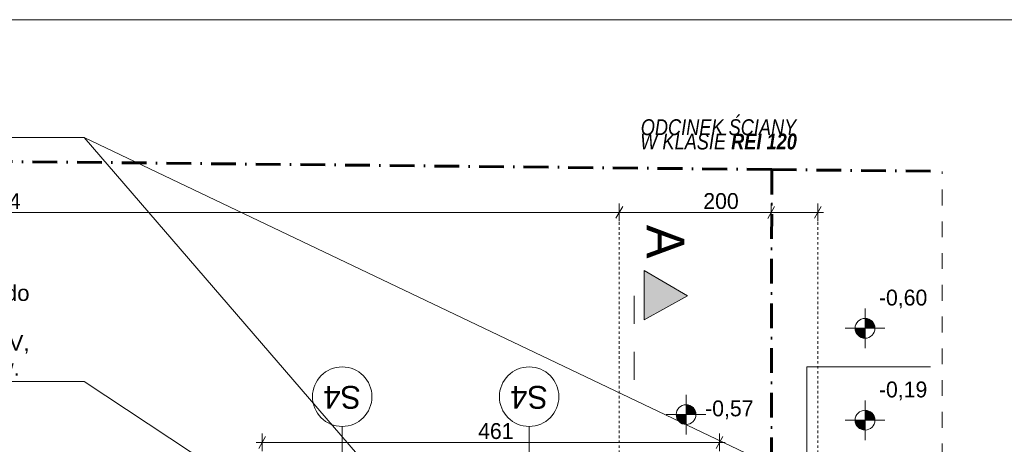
# Model space of a CAD drawing. Extents: x -613240 to -325500, y -25863 to 152403.
# Tile 75 of 254: x -422319 to -412394, y 39622 to 43903. Entities that reach past the tile are written whole.
import ezdxf

# ---------------------------------------------------------------- set-up
doc = ezdxf.new("R2010")
doc.units = 0
doc.header["$MEASUREMENT"] = 0
for name, pattern in [('Dashed', [564.444447, 282.222223, -282.222223]), ('Hidden Line', [50, 25, -25]), ('Kreski i kropki', [450, 250, -100, 0, -100]), ('Przerywana', [320, 160, -160])]:
    doc.linetypes.add(name, pattern=pattern)
for name, color, linetype in [('A-Opisy', 7, 'Continuous'), ('Arch opisy', 7, 'Continuous'), ('INWENT RZĘDNE', 7, 'Continuous'), ('INWENT WYMIARY', 7, 'Continuous')]:
    doc.layers.add(name, color=color, linetype=linetype)
for name, color, linetype, lineweight in [('A-Opisy_Nr_Pióra__21', 7, 'Continuous', 9), ('Arch opisy_Nr_Pióra__1', 7, 'Continuous', 25), ('Arch opisy_Nr_Pióra__21', 7, 'Continuous', 9), ('ARCH TABELA_Nr_Pióra__21', 7, 'Continuous', 9), ('Arch wymiary_Nr_Pióra__21', 7, 'Continuous', 9), ('INWENT KONST. DREWNIANA_Nr_Pióra__20', 1, 'Continuous', 60), ('INWENT OPISY_Nr_Pióra__21', 7, 'Continuous', 9), ('INWENT OPISY_Nr_Pióra__41', 7, 'Continuous', 15), ('INWENT RZĘDNE_Nr_Pióra__21', 7, 'Continuous', 9), ('INWENT WYMIARY_Nr_Pióra__21', 7, 'Continuous', 9), ('Istniejące schody_Nr_Pióra__5', 7, 'Continuous', 13)]:
    doc.layers.add(name, color=color, linetype=linetype, lineweight=lineweight)
doc.styles.add('GENERATED_STYLE_1', font='txt')
doc.styles.add('GENERATED_STYLE_12', font='arial.ttf')
doc.styles.add('GENERATED_STYLE_2', font='txt')
doc.styles.add('GENERATED_STYLE_5', font='txt')
doc.dimstyles.new('GENERATED_STYLE__1', dxfattribs={"dimtxt": 160.000002, "dimasz": 91.2, "dimexe": 0.18, "dimexo": 0, "dimgap": 0.09, "dimtad": 1, "dimtih": 1, "dimtoh": 1, "dimdec": 0, "dimlfac": 0.1, "dimzin": 0, "dimdsep": 46, "dimtxsty": 'GENERATED_STYLE_1', "dimblk": 'ARROWHEAD_2', "dimblk1": 'ARROWHEAD_2', "dimblk2": 'ARROWHEAD_2', "dimcen": 0.09, "dimclrd": 7, "dimclre": 7, "dimclrt": 7, "dimazin": 0, "dimtfac": 1, "dimtdec": 4, "dimtmove": 2, "dimatfit": 3, "dimfxl": 0, "dimtolj": 1, "dimtzin": 0, "dimarcsym": 0})
doc.dimstyles.new('GENERATED_STYLE__2', dxfattribs={"dimtxt": 160.000002, "dimasz": 91.2, "dimexe": 0.18, "dimexo": 0, "dimgap": 0.09, "dimtad": 1, "dimtih": 1, "dimtoh": 1, "dimdec": 0, "dimlfac": 0.1, "dimzin": 0, "dimdsep": 46, "dimtxsty": 'GENERATED_STYLE_1', "dimblk": 'ARROWHEAD_2', "dimblk1": 'ARROWHEAD_2', "dimblk2": 'ARROWHEAD_2', "dimcen": 0.09, "dimclrd": 7, "dimclre": 7, "dimclrt": 7, "dimazin": 0, "dimtfac": 1, "dimtdec": 4, "dimtmove": 0, "dimatfit": 3, "dimfxl": 0, "dimtolj": 1, "dimtzin": 0, "dimarcsym": 0})

# ---------------------------------------------------------------- blocks, each defined once
blk = doc.blocks.new('Linia_15', base_point=(-421669.9, 40256.8))
at = {"layer": 'A-Opisy_Nr_Pióra__21', "linetype": 'Continuous'}
blk.add_hatch(color=256, dxfattribs=at).paths.add_polyline_path([(-419704.6, 38998.5), (-419709.2, 39021.5), (-419722.2, 39041), (-419741.7, 39054), (-419764.6, 39058.5), (-419787.6, 39054), (-419807, 39041), (-419820.1, 39021.5), (-419824.6, 38998.5), (-419820.1, 38975.6), (-419807, 38956.1), (-419787.6, 38943.1), (-419764.6, 38938.5), (-419741.7, 38943.1), (-419722.2, 38956.1), (-419709.2, 38975.6)], flags=0)
blk.add_line((-421669.9, 40256.8), (-419814.7, 39031.6), dxfattribs=at)
blk.add_circle((-419764.6, 38998.5), 60, dxfattribs=at)
blk = doc.blocks.new('Linia_21', base_point=(-421669.9, 42713.5))
at = {"layer": 'A-Opisy_Nr_Pióra__21', "linetype": 'Continuous'}
blk.add_hatch(color=256, dxfattribs=at).paths.add_polyline_path([(-418814.9, 39472.6), (-418819.5, 39495.6), (-418832.5, 39515), (-418852, 39528), (-418874.9, 39532.6), (-418897.9, 39528), (-418917.4, 39515), (-418930.4, 39495.6), (-418934.9, 39472.6), (-418930.4, 39449.7), (-418917.4, 39430.2), (-418897.9, 39417.2), (-418874.9, 39412.6), (-418852, 39417.2), (-418832.5, 39430.2), (-418819.5, 39449.7)], flags=0)
blk.add_line((-421669.9, 42713.5), (-418914.1, 39518), dxfattribs=at)
blk.add_circle((-418874.9, 39472.6), 60, dxfattribs=at)
blk = doc.blocks.new('Linia_22', base_point=(-414874.9, 39472.6))
at = {"layer": 'A-Opisy_Nr_Pióra__21', "linetype": 'Continuous'}
blk.add_hatch(color=256, dxfattribs=at).paths.add_polyline_path([(-414814.9, 39472.6), (-414819.5, 39495.6), (-414832.5, 39515), (-414852, 39528), (-414874.9, 39532.6), (-414897.9, 39528), (-414917.4, 39515), (-414930.4, 39495.6), (-414934.9, 39472.6), (-414930.4, 39449.7), (-414917.4, 39430.2), (-414897.9, 39417.2), (-414874.9, 39412.6), (-414852, 39417.2), (-414832.5, 39430.2), (-414819.5, 39449.7)], flags=0)
blk.add_line((-414929.1, 39498.4), (-421669.9, 42713.5), dxfattribs=at)
blk.add_circle((-414874.9, 39472.6), 60, dxfattribs=at)
blk = doc.blocks.new('*D480')
at = {"layer": 'INWENT WYMIARY_Nr_Pióra__21', "linetype": 'Continuous'}
for p, q in [((-419840.3, 39701.5), (-419909.6, 39581.5)), ((-419874.9, 39551.5), (-419874.9, 39731.5)), ((-415299.6, 39581.5), (-415230.3, 39701.5)), ((-415264.9, 39551.5), (-415264.9, 39731.5)), ((-419933.6, 39641.5), (-419874.9, 39641.5)), ((-419874.9, 39641.5), (-415264.9, 39641.5)), ((-415264.9, 39641.5), (-415206.3, 39641.5))]:
    blk.add_line(p, q, dxfattribs=at)
at = {"layer": 'INWENT WYMIARY_Nr_Pióra__21', "insert": (-417697.6, 39673.5), "char_height": 160, "attachment_point": 7, "style": 'GENERATED_STYLE_1'}
blk.add_mtext('{461}', dxfattribs=at)
blk = doc.blocks.new('ARROWHEAD_2')
at = {"color": 0, "linetype": 'Continuous', "lineweight": 0}
for p, q in [((0, 0), (-1, 0)), ((-0.38, -0.66), (0.38, 0.66))]:
    blk.add_line(p, q, dxfattribs=at)
blk = doc.blocks.new('*D518')
at = {"layer": 'INWENT WYMIARY_Nr_Pióra__21', "linetype": 'Continuous'}
for p, q in [((-416240.3, 42020.4), (-416309.6, 41900.4)), ((-416274.9, 41870.4), (-416274.9, 42050.4)), ((-414308.6, 41900.4), (-414239.3, 42020.4)), ((-414273.9, 41870.4), (-414273.9, 42050.4)), ((-416333.6, 41960.4), (-416274.9, 41960.4)), ((-416274.9, 41960.4), (-414273.9, 41960.4)), ((-414273.9, 41960.4), (-414215.3, 41960.4))]:
    blk.add_line(p, q, dxfattribs=at)
at = {"layer": 'INWENT WYMIARY_Nr_Pióra__21', "insert": (-415428, 41992.4), "char_height": 160, "attachment_point": 7, "style": 'GENERATED_STYLE_1'}
blk.add_mtext('{200}', dxfattribs=at)
blk = doc.blocks.new('*D671')
at = {"layer": 'INWENT WYMIARY_Nr_Pióra__21', "linetype": 'Continuous'}
for p, q in [((-430450.3, 42019.4), (-430519.6, 41899.4)), ((-430484.9, 41869.4), (-430484.9, 42049.4)), ((-414778, 41899.4), (-414708.8, 42019.4)), ((-414743.4, 41869.4), (-414743.4, 42049.4)), ((-430543.6, 41959.4), (-430484.9, 41959.4)), ((-430484.9, 41959.4), (-414743.4, 41959.4)), ((-414743.4, 41959.4), (-414684.7, 41959.4))]:
    blk.add_line(p, q, dxfattribs=at)
at = {"layer": 'INWENT WYMIARY_Nr_Pióra__21', "insert": (-422844.6, 41991.4), "char_height": 160, "attachment_point": 7, "style": 'GENERATED_STYLE_1'}
blk.add_mtext('{1\xa0574}', dxfattribs=at)
blk = doc.blocks.new('Koty wysokościowe_4', base_point=(-415601.7, 39921.5))
at = {"layer": 'INWENT RZĘDNE_Nr_Pióra__21', "linetype": 'Continuous'}
for points in [[(-415601.7, 39921.5), (-415501.7, 39921.5), (-415509.4, 39959.8), (-415531, 39992.3), (-415563.5, 40013.9), (-415601.7, 40021.5)], [(-415601.7, 39921.5), (-415701.7, 39921.5), (-415694.1, 39883.3), (-415672.5, 39850.8), (-415640, 39829.2), (-415601.7, 39821.5)]]:
    blk.add_hatch(color=256, dxfattribs=at).paths.add_polyline_path(points, flags=0)
for p, q in [((-415601.7, 39721.5), (-415601.7, 40121.5)), ((-415801.7, 39921.5), (-415401.7, 39921.5))]:
    blk.add_line(p, q, dxfattribs=at)
blk.add_circle((-415601.7, 39921.5), 100, dxfattribs=at)
at = {"layer": 'INWENT RZĘDNE_Nr_Pióra__21', "insert": (-415409.6, 39874.6), "char_height": 160, "attachment_point": 7, "style": 'GENERATED_STYLE_2'}
blk.add_mtext('{-0,57}', dxfattribs=at)
blk = doc.blocks.new('Koty wysokościowe_12', base_point=(-413797.6, 39865.3))
at = {"layer": 'INWENT RZĘDNE_Nr_Pióra__21', "linetype": 'Continuous'}
for points in [[(-413797.6, 39865.3), (-413697.6, 39865.3), (-413705.2, 39903.5), (-413726.9, 39936), (-413759.3, 39957.6), (-413797.6, 39965.3)], [(-413797.6, 39865.3), (-413897.6, 39865.3), (-413890, 39827), (-413868.3, 39794.5), (-413835.8, 39772.9), (-413797.6, 39765.3)]]:
    blk.add_hatch(color=256, dxfattribs=at).paths.add_polyline_path(points, flags=0)
for p, q in [((-413797.6, 39665.3), (-413797.6, 40065.3)), ((-413997.6, 39865.3), (-413597.6, 39865.3))]:
    blk.add_line(p, q, dxfattribs=at)
blk.add_circle((-413797.6, 39865.3), 100, dxfattribs=at)
at = {"layer": 'INWENT RZĘDNE_Nr_Pióra__21', "insert": (-413657.9, 40065.3), "char_height": 160, "attachment_point": 7, "style": 'GENERATED_STYLE_2'}
blk.add_mtext('{-0,19}', dxfattribs=at)
blk = doc.blocks.new('Koty wysokościowe_13', base_point=(-413797.6, 40791.5))
at = {"layer": 'INWENT RZĘDNE_Nr_Pióra__21', "linetype": 'Continuous'}
for points in [[(-413797.6, 40791.5), (-413697.6, 40791.5), (-413705.2, 40829.8), (-413726.9, 40862.2), (-413759.3, 40883.9), (-413797.6, 40891.5)], [(-413797.6, 40791.5), (-413897.6, 40791.5), (-413890, 40753.2), (-413868.3, 40720.8), (-413835.8, 40699.1), (-413797.6, 40691.5)]]:
    blk.add_hatch(color=256, dxfattribs=at).paths.add_polyline_path(points, flags=0)
for p, q in [((-413797.6, 40591.5), (-413797.6, 40991.5)), ((-413997.6, 40791.5), (-413597.6, 40791.5))]:
    blk.add_line(p, q, dxfattribs=at)
blk.add_circle((-413797.6, 40791.5), 100, dxfattribs=at)
at = {"layer": 'INWENT RZĘDNE_Nr_Pióra__21', "insert": (-413657.9, 40991.5), "char_height": 160, "attachment_point": 7, "style": 'GENERATED_STYLE_2'}
blk.add_mtext('{-0,60}', dxfattribs=at)
blk = doc.blocks.new('Linia_69', base_point=(-419067.4, 37292.6))
at = {"layer": 'Arch opisy_Nr_Pióra__21', "linetype": 'Continuous'}
blk.add_line((-419067.4, 37292.6), (-419067.4, 39802.4), dxfattribs=at)
blk.add_circle((-419067.4, 40102.4), 300, dxfattribs=at)
blk = doc.blocks.new('Linia_71', base_point=(-417183.4, 37292.6))
at = {"layer": 'Arch opisy_Nr_Pióra__21', "linetype": 'Continuous'}
blk.add_line((-417183.4, 37292.6), (-417183.4, 39802.4), dxfattribs=at)
blk.add_circle((-417183.4, 40102.4), 300, dxfattribs=at)

msp = doc.modelspace()

# ---------------------------------------------------------------- hatches: boundary and pattern name
at = {"layer": 'INWENT OPISY_Nr_Pióra__21', "linetype": 'Continuous'}
msp.add_hatch(color=256, dxfattribs=at).paths.add_polyline_path([(-415588.7, 41120.1), (-416024.9, 40875.8), (-416024.9, 41375.8)], flags=0)

# ---------------------------------------------------------------- linework, layer by layer
at = {"layer": 'A-Opisy_Nr_Pióra__21', "linetype": 'Continuous'}
for p, q in [((-426964.1, 42713.5), (-421669.9, 42713.5)), ((-426964.1, 40256.8), (-421669.9, 40256.8))]:
    msp.add_line(p, q, dxfattribs=at)
at = {"layer": 'ARCH TABELA_Nr_Pióra__21', "linetype": 'Continuous'}
msp.add_line((-435639.9, 43902.6), (-394889.9, 43902.6), dxfattribs=at)
at = {"layer": 'Arch wymiary_Nr_Pióra__21', "linetype": 'Hidden Line'}
for p, q in [((-416274.9, 41960.4), (-416274.9, 37092.6)), ((-414273.9, 41960.4), (-414273.9, 37352.6))]:
    msp.add_line(p, q, dxfattribs=at)
at = {"layer": 'INWENT KONST. DREWNIANA_Nr_Pióra__20', "linetype": 'Kreski i kropki'}
for q in [(-431095.9, 42563.3), (-414762.2, 18669.5), (-413139.4, 42375)]:
    msp.add_line((-414738.3, 42392), q, dxfattribs=at)
at = {"layer": 'INWENT OPISY_Nr_Pióra__21', "linetype": 'Przerywana'}
msp.add_line((-413019.4, 18669.5), (-413019.4, 42373.7), dxfattribs=at)
at = {"layer": 'INWENT OPISY_Nr_Pióra__41', "linetype": 'Continuous'}
for p, q in [((-416024.9, 40875.8), (-416024.9, 41375.8)), ((-415588.7, 41120.1), (-416024.9, 41375.8)), ((-416024.9, 40875.8), (-415588.7, 41120.1))]:
    msp.add_line(p, q, dxfattribs=at)
at = {"layer": 'INWENT OPISY_Nr_Pióra__41', "linetype": 'Dashed'}
msp.add_line((-416124.9, 41120.1), (-416124.9, 40020.1), dxfattribs=at)
at = {"layer": 'Istniejące schody_Nr_Pióra__5', "linetype": 'Continuous'}
for p, q in [((-414384.9, 39422.6), (-414384.9, 40402.6)), ((-414384.9, 40402.6), (-413139.4, 40402.6))]:
    msp.add_line(p, q, dxfattribs=at)

# ---------------------------------------------------------------- block references
at = {"layer": 'A-Opisy', "linetype": 'Continuous'}
for name, p in [('Linia_21', (-421669.9, 42713.5)), ('Linia_22', (-414874.9, 39472.6)), ('Linia_15', (-421669.9, 40256.8))]:
    msp.add_blockref(name, p, dxfattribs=at)
at = {"layer": 'Arch opisy', "linetype": 'Continuous'}
for name, p in [('Linia_69', (-419067.4, 37292.6)), ('Linia_71', (-417183.4, 37292.6))]:
    msp.add_blockref(name, p, dxfattribs=at)
at = {"layer": 'INWENT RZĘDNE'}
for name, p in [('Koty wysokościowe_13', (-413797.6, 40791.5)), ('Koty wysokościowe_12', (-413797.6, 39865.3)), ('Koty wysokościowe_4', (-415601.7, 39921.5))]:
    msp.add_blockref(name, p, dxfattribs=at)

# ---------------------------------------------------------------- texts
at = {"layer": 'Arch opisy_Nr_Pióra__1', "linetype": 'Continuous', "char_height": 230, "attachment_point": 2, "rotation": 180, "style": 'GENERATED_STYLE_5'}
for insert in [(-419067.4, 39981), (-417183.4, 39981)]:
    msp.add_mtext('{S4}', dxfattribs=dict(at, insert=insert))
at = {"layer": 'Arch opisy_Nr_Pióra__21', "linetype": 'Continuous', "insert": (-426964.1, 40265.6), "char_height": 160, "width": 4936.021, "attachment_point": 7, "line_spacing_factor": 0.941614, "style": 'GENERATED_STYLE_12'}
msp.add_mtext('{Wykończenie schodów zewnętrznych wraz ze spocznikiem płytką gresową w kolorze szarym jednolitym w kolorze maksymalnie zbliżonym do\\Pkoloru RAL 7000. Wymiar płytek 40x40 cm.\\PPłytki antypoślizgowe R12, klasa ścieralności V, mrozoodporne. Zachować geometrię schodów.}', dxfattribs=at)
at = {"layer": 'INWENT OPISY_Nr_Pióra__21', "linetype": 'Continuous', "insert": (-415617.9, 41664.4), "char_height": 380, "attachment_point": 2, "rotation": 270, "style": 'GENERATED_STYLE_5'}
msp.add_mtext('{A}', dxfattribs=at)
at = {"layer": 'INWENT WYMIARY_Nr_Pióra__21', "linetype": 'Continuous', "insert": (-415274.4, 42592.6), "char_height": 160, "width": 2120, "attachment_point": 8, "line_spacing_factor": 0.540137, "style": 'GENERATED_STYLE_1'}
msp.add_mtext('\\A1;{\\fArial Narrow Zachodni|b0|i1|c0|p34;ODCINEK ŚCIANY\\PW KLASIE \\fArial Narrow Zachodni|b1|i1|c0|p34;REI 120}', dxfattribs=at)

# ---------------------------------------------------------------- dimensions: what is measured, and where the dimension line sits
at = {"layer": 'INWENT WYMIARY', "linetype": 'Continuous'}
for base, p1, p2, dimstyle, picture, middle in [((-430484.9, 41959.4), (-430484.9, 37292.6), (-414743.4, 37352.6), 'GENERATED_STYLE__2', '*D671', (-422571, 42071.4)), ((-416274.9, 41960.4), (-416274.9, 41960.4), (-414273.9, 41960.4), 'GENERATED_STYLE__2', '*D518', (-415245.9, 42072.4)), ((-419874.9, 39641.5), (-419874.9, 37192.6), (-415264.9, 37352.6), 'GENERATED_STYLE__1', '*D480', (-417515.5, 39753.5))]:
    dim = msp.add_linear_dim(base=base, p1=p1, p2=p2, dimstyle=dimstyle, dxfattribs=at)
    dim.commit()
    dim.dimension.update_dxf_attribs({"geometry": picture, "text_midpoint": middle})

doc.saveas('drawing.dxf')
